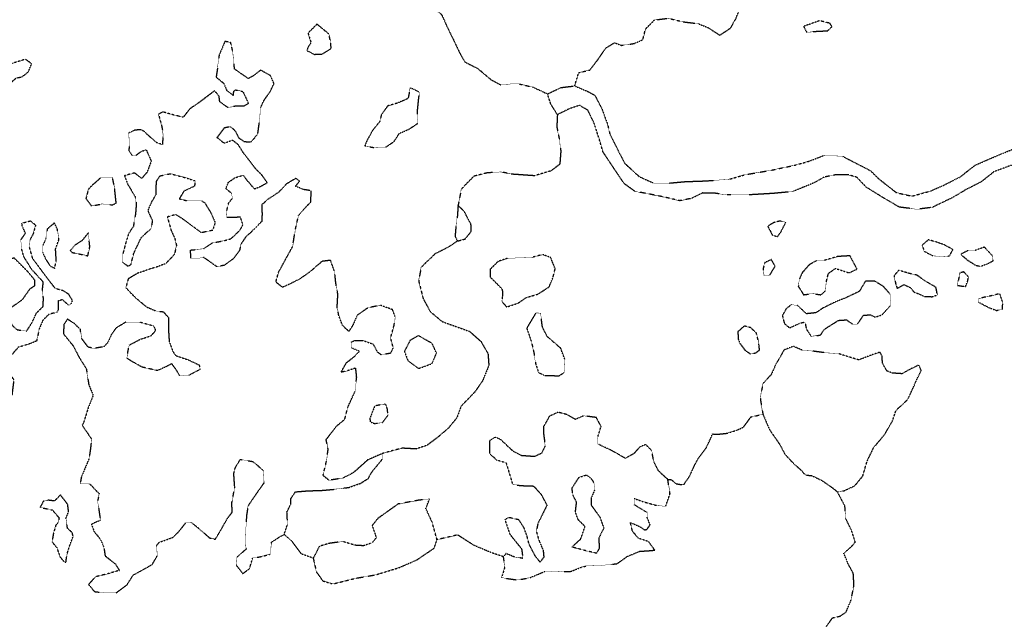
# Model space of a CAD drawing. Extents: x 10554 to 44778, y 34697 to 55088.
# Tile 16 of 51: x 17050 to 18268, y 50406 to 51147. Entities that reach past the tile are written whole.
import ezdxf

# ---------------------------------------------------------------- set-up
doc = ezdxf.new("R2010")
doc.units = 0
doc.header["$MEASUREMENT"] = 0
doc.linetypes.add('WATER1', pattern=[0.425, 0.125, -0.075, 0, -0.075, 0, -0.075, 0, -0.075])
for name, color, linetype in [('V-TOPO-EWAT-LAKE', 20, 'WATER1'), ('V-TOPO-EWAT-RIVR', 20, 'WATER1'), ('V-TOPO-EWAT-STRE', 20, 'WATER1')]:
    doc.layers.add(name, color=color, linetype=linetype)

msp = doc.modelspace()

# ---------------------------------------------------------------- linework, layer by layer
at = {"layer": 'V-TOPO-EWAT-LAKE', "flags": 128}
for points in [[(18052.3, 51143), (18039.4, 51146.2), (18030, 51142.9), (18019.7, 51139.2), (18023.7, 51131.5), (18033.5, 51133), (18049.5, 51133.8), (18054.8, 51138.8)], [(17417.5, 51142), (17406.5, 51130.8), (17410.1, 51119.3), (17406.3, 51113), (17405, 51109.4), (17414.3, 51104.6), (17423.8, 51104.9), (17435, 51111.8), (17434.7, 51118.7), (17432.3, 51129.7)], [(17498.7, 50610.9), (17480.1, 50602.8), (17462.5, 50587), (17449.4, 50580.3), (17432.5, 50577.7), (17425.1, 50583.6), (17429.1, 50600.5), (17431.4, 50616), (17428.9, 50628), (17441.9, 50644.9), (17451.9, 50653.1), (17455.6, 50667.9), (17464.7, 50687.8), (17466.7, 50705.2), (17465.5, 50716.6), (17454.5, 50712.9), (17447.3, 50711.4), (17454.1, 50723.3), (17464.5, 50731.3), (17469.9, 50737.2), (17459.7, 50741.6), (17459.8, 50748.5), (17464.3, 50750.8), (17474.4, 50750.7), (17487, 50746.2), (17491.8, 50737), (17496.9, 50733.1), (17509, 50735.3), (17512, 50741.4), (17508.7, 50753.7), (17513, 50769.6), (17514.4, 50779.6), (17511.1, 50788.7), (17496.3, 50794.1), (17480.7, 50791.1), (17467.2, 50781.8), (17461.9, 50769.6), (17457, 50762), (17449.2, 50769.1), (17444.6, 50781.4), (17442.5, 50791.9), (17443.4, 50807.6), (17440.8, 50822.3), (17439.4, 50835.7), (17434.3, 50849.8), (17423.8, 50848.5), (17407.8, 50834.7), (17396.1, 50826.7), (17383.5, 50820.3), (17374.9, 50816.4), (17366.7, 50822.9), (17370, 50835), (17379.8, 50853), (17387.5, 50866.9), (17390.6, 50886.6), (17394.7, 50905.3), (17405.1, 50917), (17409.9, 50922), (17410.4, 50935.8), (17400.9, 50937.4), (17391, 50941.4), (17396.1, 50947.8), (17391.4, 50951.2), (17379.5, 50944.1), (17370.5, 50934.3), (17357.1, 50925.4), (17349.1, 50918.5), (17349.6, 50906.9), (17349.1, 50897.7), (17338.9, 50887.4), (17329.4, 50878.7), (17323.3, 50869.6), (17321.8, 50862.2), (17313.9, 50851.6), (17302.7, 50843.6), (17293.8, 50841.8), (17277.7, 50853.2), (17269.1, 50852.3), (17261.6, 50852.6), (17261, 50862.5), (17269, 50863.3), (17277.2, 50864.1), (17288.2, 50871.5), (17302.2, 50874), (17311, 50876.5), (17322.2, 50886.9), (17326, 50893.9), (17322.8, 50903.3), (17314.6, 50902.7), (17306.2, 50902.7), (17305.5, 50909.1), (17308.2, 50920.6), (17312.7, 50926.3), (17312.1, 50932.4), (17304.8, 50938.5), (17308, 50946.3), (17316.2, 50952.1), (17326.2, 50955.1), (17331.5, 50948.1), (17340, 50938.2), (17347.2, 50941), (17356.1, 50945.9), (17349.4, 50955.2), (17341.7, 50963), (17333.8, 50973.5), (17326.4, 50982.9), (17320.2, 50992.8), (17313.2, 50998.2), (17302.7, 50994.5), (17294, 51001.6), (17303.3, 51014), (17310.4, 51015.4), (17316.3, 51009.9), (17320.7, 51001.3), (17327.3, 50996.8), (17335.9, 50996.1), (17344.3, 51005.9), (17346.4, 51021.7), (17347.6, 51038.2), (17352.1, 51047.9), (17359.6, 51058.4), (17364.4, 51068.2), (17360.1, 51078.2), (17347.8, 51085), (17339.1, 51078.2), (17332.5, 51074.6), (17315.6, 51086.3), (17314.3, 51097.8), (17313, 51110), (17310.7, 51119.4), (17303.6, 51120.6), (17296.4, 51103.5), (17294.3, 51086.6), (17292.8, 51076.5), (17302.3, 51068.6), (17305.8, 51060), (17314, 51053.8), (17314.7, 51059.2), (17316.8, 51060.7), (17325.8, 51058.7), (17332.8, 51043.8), (17326.8, 51040.4), (17315.7, 51040.3), (17307.2, 51038.8), (17297.3, 51045.9), (17296.3, 51053.4), (17290.6, 51059.4), (17284.6, 51054.8), (17272.8, 51045.8), (17260, 51037), (17252, 51026.7), (17240.1, 51029.6), (17226.9, 51033.4), (17221.4, 51030.4), (17225.3, 51016.4), (17227.2, 51005.4), (17226.2, 50993), (17218.8, 50995.4), (17203.9, 51009), (17199.7, 51011.4), (17192.1, 51010.8), (17184.5, 51007.2), (17185.6, 50994.2), (17184.7, 50985.6), (17188.9, 50979.4), (17193.5, 50979.6), (17200.2, 50984.6), (17206.2, 50986.6), (17212.5, 50972.5), (17207.1, 50958.4), (17200.6, 50951.1), (17191.9, 50957.9), (17179.4, 50954.5), (17183.2, 50944.2), (17192.4, 50928.7), (17194, 50920.1), (17193, 50907.3), (17190.3, 50891.7), (17184.5, 50882.9), (17181.1, 50872), (17177.4, 50858), (17176.8, 50847.6), (17183.7, 50842.7), (17187.4, 50844.4), (17190.9, 50858.6), (17200.2, 50878.1), (17212.5, 50889.4), (17214.3, 50898.5), (17208.5, 50911.2), (17213, 50921.9), (17218.4, 50931), (17218.9, 50947.5), (17223.4, 50954.3), (17236.4, 50957), (17256.1, 50951.7), (17266.9, 50948.1), (17266, 50941.4), (17252.9, 50935.4), (17247.2, 50926), (17257.8, 50923.2), (17274.8, 50923.5), (17278.7, 50920.9), (17286.5, 50908.1), (17291.5, 50896.6), (17288.5, 50886.9), (17274.4, 50883.9), (17264.1, 50891.6), (17251.1, 50901.2), (17242.9, 50906.4), (17232.4, 50903.6), (17237, 50886.9), (17241.5, 50877.2), (17243.7, 50868.4), (17241.1, 50857), (17230.4, 50845.7), (17219.5, 50841.6), (17210.8, 50839), (17195.2, 50833.6), (17184, 50826.9), (17181, 50815.9), (17193.2, 50803.4), (17206.6, 50792.2), (17212.8, 50789.5), (17218, 50787.2), (17227.5, 50786.2), (17233.8, 50778.9), (17233.8, 50763.4), (17234.7, 50749.4), (17239.2, 50737), (17242.7, 50732), (17258.5, 50726.7), (17271.8, 50720.3), (17273.1, 50714.8), (17258.7, 50707.4), (17247.9, 50706.9), (17243.1, 50714.9), (17237.9, 50721.9), (17231.7, 50718.6), (17220.1, 50713.4), (17201, 50717.7), (17187, 50725.6), (17182.2, 50728.8), (17185.2, 50745), (17199, 50752.2), (17212.3, 50756.5), (17218.1, 50763.2), (17215.8, 50768.3), (17197.6, 50773.4), (17181.1, 50773.4), (17168.8, 50766), (17163.2, 50758.1), (17158.4, 50747.6), (17153.8, 50742.9), (17141.4, 50740.8), (17134.4, 50742.4), (17126.3, 50753.2), (17124.8, 50764.4), (17117.4, 50771.5), (17108.7, 50777.1), (17104.5, 50770.6), (17103.7, 50759), (17115.8, 50744.2), (17123.3, 50729.7), (17132.1, 50715.7), (17135.2, 50695.9), (17140.6, 50682.8), (17134.6, 50667.8), (17128.8, 50649.3), (17127, 50645.7), (17138.6, 50628.7), (17137.3, 50616.9), (17135.5, 50604.4), (17129.9, 50591.1), (17126.1, 50582.4), (17124.5, 50573.3), (17136.5, 50573.1), (17148.1, 50561), (17146.1, 50552.2), (17148.1, 50538.2), (17149.5, 50528.1), (17138.4, 50523.4), (17141.7, 50514.4), (17149.5, 50504.8), (17153.8, 50494.9), (17155.4, 50484.2), (17168, 50474.3), (17173, 50466.2), (17157.4, 50461.7), (17143.4, 50458.3), (17134.9, 50448.7), (17142.4, 50440), (17155.9, 50438.4), (17168.9, 50438.3), (17182.7, 50448.7), (17190.1, 50460.4), (17213.6, 50473.5), (17219.9, 50484.3), (17219.1, 50497), (17222.3, 50501), (17238.6, 50506.8), (17246.2, 50513.7), (17255.1, 50525), (17262.4, 50525.3), (17271.7, 50517.8), (17284.5, 50506.5), (17291.7, 50504.8), (17297.6, 50514.3), (17306.2, 50529.7), (17312.5, 50538), (17312.3, 50550.3), (17315.8, 50568.8), (17314.6, 50586.1), (17316.5, 50593.3), (17322.6, 50603.5), (17338.4, 50600.9), (17351.3, 50589.7), (17352.1, 50574.7), (17341.8, 50560.2), (17332.3, 50546.1), (17330.3, 50534), (17329.6, 50517.5), (17328.9, 50500), (17330, 50492.8), (17318.6, 50482.5), (17317.7, 50472.6), (17325.7, 50462.2), (17334.1, 50468.4), (17338, 50481.5), (17347.3, 50483.1), (17359.6, 50486.2), (17361.3, 50501.2), (17371.7, 50507.9), (17376.9, 50510.7), (17381.2, 50523.5), (17380.4, 50538.6), (17385.2, 50548.4), (17385.4, 50555.3), (17390.8, 50563.4), (17405.2, 50564.6), (17424.4, 50565.3), (17439.2, 50566.6), (17457.1, 50568.9), (17471.5, 50574), (17481.1, 50580.1), (17485.4, 50587.9), (17498.7, 50604.1)], [(17057, 51098.5), (17040, 51093.3), (17033.9, 51088.4), (17034.1, 51080.3), (17029.6, 51071.5), (17028.2, 51065.9), (17032.8, 51063.9), (17045.3, 51075.3), (17052.8, 51076.9), (17060.5, 51083), (17064.5, 51093)], [(17532.8, 51063.3), (17530.3, 51050), (17517.5, 51044.4), (17505, 51040.8), (17497.1, 51029.7), (17495.1, 51021.3), (17486.7, 51011.1), (17479.4, 50998), (17476.7, 50991.5), (17489.4, 50989), (17502.7, 50989.9), (17512.9, 50996.8), (17519.5, 51006.9), (17531.6, 51012.2), (17542.3, 51019.3), (17541.8, 51033.8), (17543.4, 51049.7), (17544.5, 51057.7)], [(17164.7, 50951.8), (17149.9, 50952), (17140.7, 50943.8), (17134.7, 50937.8), (17131.6, 50926.3), (17138.6, 50917), (17151.8, 50919.6), (17164.2, 50918.4), (17169.1, 50920.6), (17167.2, 50938.6)], [(17592.1, 50917.5), (17591.3, 50905.3), (17589.3, 50890.3), (17588.4, 50879.4), (17591.4, 50873.7), (17600.7, 50876.1), (17608.3, 50885.3), (17608.1, 50894.5), (17602.8, 50904.3), (17599.6, 50910.7)], [(17052.4, 50895.9), (17063, 50898.6), (17069.4, 50893.3), (17066.4, 50882.7), (17062.6, 50875.4), (17061.6, 50865.5), (17065.4, 50852.3), (17082.3, 50829.7), (17093.3, 50815.3), (17103, 50812.7), (17109.7, 50808.5), (17114.8, 50800.1), (17112.5, 50794.7), (17109.8, 50794.5), (17102.6, 50801.2), (17097.1, 50799.3), (17097.4, 50788.8), (17095.6, 50785.4), (17085.6, 50783), (17078.3, 50775.6), (17073.9, 50765.1), (17070.6, 50750), (17061.3, 50746.2), (17047.7, 50742.1), (17040.6, 50733.8), (17029.8, 50729.5), (17022.4, 50727.9), (17032.7, 50715.2), (17042.4, 50702.2), (17040, 50682.4), (17026.1, 50676.1), (17014.8, 50683.1), (17004.9, 50692.3), (16995.7, 50692.5), (16990.3, 50698.1), (16996.4, 50709.2), (16995.3, 50715.8), (16983.1, 50724), (16974.4, 50725), (16960.4, 50726.7), (16951.9, 50738.2), (16949.2, 50754.9), (16946.7, 50773.6), (16943.5, 50787.4), (16932.6, 50780.8), (16931.6, 50772.2), (16927.9, 50760.1), (16914.2, 50756.1), (16892.7, 50752.3), (16879.5, 50753.4), (16861.5, 50764.6), (16864.4, 50772.8), (16872.5, 50776.9), (16882.6, 50789.3), (16880, 50801.8), (16879.5, 50813.6), (16883.1, 50817.5), (16887.6, 50804), (16897.6, 50798.2), (16915.7, 50797.9), (16935, 50798.8), (16944.5, 50805.9), (16954.8, 50806.5), (16968.1, 50805.9), (16981.5, 50808.5), (16989.3, 50802.7), (16994.6, 50792.9), (17002.3, 50790.2), (17011.7, 50792.7), (17022.8, 50804.4), (17025.9, 50817.3), (17031.2, 50830.4), (17032.9, 50845.2), (17036.5, 50852.2), (17042.9, 50852.8), (17059.1, 50836.5), (17067.9, 50825.7), (17068.2, 50818.3), (17061.8, 50813.8), (17052.6, 50800.7), (17039.7, 50791.7), (17035.4, 50780.9), (17040.1, 50769.5), (17046.6, 50764), (17058.3, 50762.2), (17065.3, 50773.3), (17070.3, 50784.3), (17078.7, 50792.9), (17079.1, 50803.1), (17077.6, 50811.3), (17078.9, 50822.9), (17064.9, 50838.1), (17055.1, 50853.7), (17051.9, 50864.3), (17051.1, 50875), (17056.8, 50883.3), (17052.7, 50892.8)], [(17092.7, 50896.1), (17083.8, 50888.5), (17082.1, 50876.9), (17078.3, 50868.1), (17077.9, 50860), (17082, 50851), (17087.2, 50843), (17092.8, 50839.9), (17095, 50848.3), (17094.1, 50863.6), (17098.2, 50875.3), (17096.3, 50888.4)], [(17997.8, 50897), (17989.7, 50898.3), (17982.3, 50896.3), (17975.3, 50891.8), (17978.5, 50885.9), (17980.9, 50881), (17987.4, 50879.1), (17991.9, 50885.5)], [(17134.6, 50883.8), (17126.9, 50874.2), (17117.9, 50868.4), (17112.1, 50861.9), (17114.1, 50859.6), (17125.3, 50857.3), (17134, 50855.4), (17136.5, 50866.5)], [(18204.4, 50863.2), (18193.6, 50869), (18183.9, 50872.4), (18174.1, 50875.2), (18166.5, 50868.5), (18168.6, 50861.2), (18179.9, 50855.3), (18191.3, 50854.5), (18200.2, 50855.3)], [(18243.3, 50866.1), (18231.2, 50861.8), (18223.3, 50862), (18214, 50857.3), (18222, 50850.4), (18232.2, 50843.8), (18238.5, 50842.4), (18246.4, 50845.3), (18254.2, 50849.2), (18252.9, 50856)], [(17696.7, 50856.9), (17683.8, 50853.5), (17668.2, 50852.8), (17653.9, 50852.5), (17641.6, 50848.4), (17632, 50839), (17631.9, 50829.1), (17646.3, 50814.5), (17647.3, 50810.1), (17646.4, 50798.9), (17652.3, 50792.2), (17666.3, 50796.8), (17676.1, 50803.6), (17691.1, 50808.1), (17704.8, 50817), (17709.5, 50828.3), (17712.3, 50839.4), (17706.7, 50853.2)], [(18077.1, 50855.4), (18061.9, 50854.5), (18044.2, 50849.4), (18035.8, 50849.4), (18027, 50844.6), (18017.9, 50834.4), (18014.4, 50826.5), (18013.1, 50817.6), (18019.6, 50807.2), (18030.6, 50808.7), (18041, 50807.2), (18046.7, 50812.1), (18047.5, 50822.1), (18050.4, 50833.6), (18058.9, 50839.9), (18069.1, 50836.5), (18075.8, 50834.3), (18085.8, 50839)], [(17979.8, 50850.7), (17971.3, 50846.7), (17969.5, 50838.9), (17970.8, 50831.1), (17977.7, 50831.3), (17984.4, 50842.5)], [(18160, 50831.4), (18149.9, 50833.7), (18137.3, 50837.5), (18131.6, 50830.7), (18133.5, 50821.1), (18135.4, 50815), (18143.8, 50819.8), (18151.1, 50816.4), (18156.6, 50810.4), (18160.3, 50809.1), (18169.3, 50805.2), (18178.5, 50804.8), (18185.2, 50807), (18183.5, 50816.3), (18170.2, 50824)], [(18217.7, 50835.5), (18213.2, 50834.3), (18210.7, 50823.6), (18210.1, 50818.8), (18220.1, 50817.3), (18222.6, 50823.6), (18223.6, 50829.4)], [(18096.2, 50824.1), (18088.5, 50811.3), (18072, 50803.5), (18056.9, 50797.4), (18043.6, 50790.7), (18034.7, 50784.9), (18023.3, 50783.7), (18011.8, 50794), (18004.4, 50795), (17997.9, 50789.6), (17993.3, 50781.6), (17995.9, 50771.6), (18002.3, 50766.3), (18015.1, 50772.1), (18021.2, 50773.5), (18023.1, 50764.7), (18029, 50755.7), (18040.6, 50757.4), (18045.5, 50764.6), (18062.6, 50775.5), (18072.8, 50776.2), (18080.4, 50770.7), (18086.3, 50771), (18093.8, 50781.8), (18102.3, 50782.5), (18108.2, 50779.6), (18117, 50782.5), (18127.1, 50793.7), (18126.8, 50807.8), (18118.2, 50817.6), (18107.7, 50824)], [(18262.4, 50808.5), (18248.7, 50805.2), (18236, 50802.5), (18236.2, 50798), (18248.7, 50791.4), (18258.4, 50787.8), (18265.7, 50789), (18266.1, 50797.7)], [(17688.4, 50784.8), (17677, 50765.8), (17682.9, 50748.8), (17685.9, 50735.6), (17688, 50722), (17691.7, 50710.9), (17699.5, 50707.4), (17717, 50707), (17723.5, 50711.2), (17724.3, 50727.2), (17719.1, 50741.1), (17702.6, 50755.3), (17696.5, 50767.3), (17694.2, 50784.5)], [(17965.1, 50738.8), (17964, 50748.9), (17961.2, 50759.9), (17954.4, 50766.4), (17946.2, 50768.6), (17938.4, 50761.6), (17938.6, 50752.7), (17940.6, 50747.4), (17947.1, 50738.7), (17954.1, 50733.9), (17960.5, 50735.4)], [(17543, 50756.6), (17532.7, 50750.7), (17525.7, 50737.2), (17529.9, 50725.9), (17543.3, 50716), (17560, 50722.1), (17565.4, 50735.1), (17560.1, 50746.9)], [(18022, 50584.3), (18029.9, 50583.4), (18042, 50577.7), (18056.2, 50567.8), (18061.5, 50563.3), (18069.7, 50564.8), (18082.9, 50570.9), (18092.9, 50583), (18098.2, 50601.3), (18106.4, 50618.3), (18119.4, 50633.6), (18129.6, 50651), (18134.1, 50664.3), (18148.5, 50677.6), (18155.8, 50693.3), (18160.5, 50704.1), (18165.2, 50713.4), (18162.2, 50720.2), (18152.5, 50715.6), (18141.4, 50709.5), (18129.6, 50710.3), (18122.7, 50712.9), (18117.1, 50722.9), (18117, 50731.2), (18114.1, 50736.2), (18104.6, 50733), (18088, 50726.6), (18073.9, 50730.8), (18062.7, 50734.4), (18044.7, 50735.6), (18029.2, 50737.7), (18018.1, 50738.6), (18007, 50743.4), (17995.5, 50738.9), (17985.7, 50722.1), (17979.4, 50708.3), (17969.5, 50697.6), (17967.4, 50688), (17966.1, 50678.3), (17969.3, 50659.4), (17977.5, 50640.2), (17990.1, 50622.1), (17996.7, 50609.6), (18006.8, 50599), (18015.6, 50591)], [(17501, 50672), (17488.9, 50669.6), (17482.9, 50654), (17483.5, 50650), (17488.7, 50648), (17498.6, 50648.9), (17505.5, 50658.4), (17504.6, 50665.9), (17503.2, 50670.6)], [(17763.2, 50655.3), (17747.5, 50657.5), (17737.3, 50653), (17726.7, 50659), (17715.8, 50661.9), (17705, 50656.7), (17698, 50644.4), (17697.9, 50635.1), (17699.9, 50620.3), (17695.3, 50611.1), (17686.8, 50607), (17670.8, 50608.1), (17660.3, 50613.5), (17645, 50628), (17637.9, 50631), (17630.8, 50626.4), (17631.2, 50610.8), (17639.5, 50603.1), (17651.5, 50599.4), (17655.9, 50584.9), (17659.5, 50572.9), (17669.1, 50571.2), (17685.7, 50570.6), (17694.7, 50560.6), (17702.1, 50546.8), (17697.1, 50536.8), (17690.9, 50524.6), (17688.9, 50514.6), (17691.8, 50504.3), (17697.4, 50491.1), (17698.2, 50482.7), (17693.6, 50476.4), (17687.6, 50484.1), (17680.1, 50498.5), (17677.3, 50509.1), (17673.7, 50519), (17667.4, 50528.8), (17655.3, 50531.5), (17650, 50529.1), (17656.1, 50511), (17670.7, 50492.9), (17672.3, 50481.1), (17661.3, 50483), (17651.5, 50487.1), (17647.9, 50483.2), (17649.9, 50470.4), (17647.5, 50462.4), (17645.7, 50457.3), (17665.6, 50454.4), (17681, 50457.2), (17700.5, 50465.4), (17717.7, 50464.6), (17731.7, 50465.1), (17744.9, 50470.2), (17750.4, 50471.7), (17771.4, 50472.6), (17788.7, 50474.5), (17801.5, 50483.5), (17816.8, 50489.9), (17828.3, 50490.6), (17835.5, 50491.3), (17827.9, 50501.8), (17815.3, 50506), (17807.9, 50514.7), (17805.3, 50525.6), (17817.1, 50520.4), (17822.9, 50516.4), (17825.8, 50517), (17829.7, 50522.5), (17825.9, 50532.4), (17826.2, 50537.6), (17810.4, 50547.2), (17810.2, 50555.1), (17821.4, 50551.2), (17838.2, 50546.5), (17849, 50545.5), (17854.4, 50561), (17851.6, 50578.9), (17840.2, 50589.2), (17834.3, 50600.8), (17831.7, 50614.7), (17824.5, 50621.8), (17817.1, 50619.1), (17809.9, 50610.9), (17799.2, 50604.8), (17782.1, 50614.5), (17765, 50622.5), (17764.8, 50630.7), (17769.1, 50644.3)], [(17732.9, 50495.1), (17743.8, 50504.9), (17749.2, 50520.4), (17740.7, 50529.1), (17737.3, 50538.4), (17738.8, 50550.7), (17734.2, 50559.5), (17733.1, 50568), (17741.7, 50581.3), (17750.9, 50584.3), (17756, 50580.8), (17760.2, 50574.7), (17761.1, 50565.9), (17756.9, 50556.2), (17756.6, 50547.3), (17767.5, 50532.2), (17772.4, 50518.6), (17766.2, 50506.1), (17766.8, 50493.7), (17763.4, 50487.4), (17748.8, 50490.9)], [(17100.1, 50559.7), (17092.8, 50552.1), (17085.5, 50553), (17079, 50551.9), (17075, 50544.3), (17090.3, 50540.9), (17098.4, 50531.3), (17097.5, 50525.9), (17094.2, 50521.7), (17091.3, 50511.3), (17089.7, 50501.6), (17096, 50493.9), (17097.1, 50489.9), (17099.2, 50483.6), (17104.5, 50476.9), (17106.9, 50476.3), (17108.3, 50486.5), (17111.9, 50497.8), (17115.9, 50508.4), (17114.6, 50513.1), (17108.9, 50518.1), (17106.9, 50530.6), (17110.2, 50538.9), (17109.1, 50547.8)], [(17556.9, 50554.8), (17542.7, 50552.9), (17517.7, 50548.3), (17506.6, 50540.3), (17492.8, 50530.5), (17485.7, 50521.6), (17491, 50506.8), (17485.7, 50500.3), (17475, 50496.7), (17464.7, 50497.3), (17449.3, 50501.9), (17432.4, 50499.6), (17420.4, 50496), (17412.9, 50481.3), (17416.7, 50464.5), (17424.7, 50453.3), (17437.1, 50449.5), (17466.1, 50456.7), (17490.1, 50460.8), (17519.8, 50469.9), (17541.1, 50479.3), (17562.7, 50493.9), (17566.1, 50504.2), (17560.1, 50525.8), (17552.3, 50542.8)]]:
    msp.add_lwpolyline(points, close=True, dxfattribs=at)
at = {"layer": 'V-TOPO-EWAT-RIVR', "flags": 128}
msp.add_lwpolyline([(19308.8, 51891.2), (19308.3, 51877), (19315.4, 51843.4), (19326.5, 51822.4), (19339.1, 51794.3), (19352.7, 51767.4), (19366.6, 51738.6), (19388.6, 51705.9), (19400.1, 51675.6), (19409.9, 51644.7), (19423.6, 51606.9), (19427.8, 51579.4), (19430.9, 51550.7), (19429.2, 51514.3), (19420, 51478.2), (19415.6, 51452.9), (19409.6, 51425.4), (19404.7, 51401), (19394.3, 51360.3), (19384.3, 51336.3), (19369.4, 51309.8), (19348.2, 51276.2), (19314.8, 51239.8), (19298.7, 51223.9), (19252.3, 51189.9), (19222.1, 51179.6), (19191.4, 51173.8), (19152.6, 51167.5), (19125, 51160.2), (19123.4, 51149.8), (19122.8, 51139.3), (19117.8, 51128.7), (19109.5, 51118.3), (19096.7, 51108.5), (19091.9, 51097.8), (19100.2, 51087), (19108.2, 51080.3), (19119.9, 51068.8), (19130.1, 51059), (19132.8, 51049), (19128.9, 51042.8), (19121.2, 51030), (19118, 51020.5), (19116.2, 51006), (19120.1, 50989.3), (19124.7, 50969), (19130.7, 50953.1), (19123.3, 50942.8), (19109.8, 50976.9), (19104.8, 50993.9), (19101.8, 51004.4), (19102.9, 51017.8), (19105.6, 51028.2), (19114.4, 51047.1), (19115, 51056.6), (19106.1, 51064.9), (19092.3, 51078.1), (19082.9, 51088.7), (19079.8, 51104.6), (19084.8, 51113.4), (19096.7, 51127.8), (19103.2, 51134.9), (19106.5, 51154.7), (19104.4, 51163.1), (19100.3, 51167.8), (19083, 51172.5), (19050.7, 51171), (19032.9, 51166.8), (19019.7, 51154.7), (19010.7, 51129.4), (19004.7, 51106.9), (18999.4, 51080.4), (18991.8, 51051.6), (18979.2, 51027.2), (18967.9, 51010.8), (18947.7, 51000.5), (18925, 50995.2), (18904.6, 50995.2), (18883.8, 51002.6), (18864.6, 51016.6), (18848.8, 51031.2), (18829.9, 51044.4), (18810.9, 51052.3), (18790.6, 51052.4), (18779.1, 51046.3), (18764.2, 51033), (18755.8, 51016.4), (18747.9, 50993.6), (18731.4, 50964.2), (18710.4, 50946.4), (18694.7, 50937.3), (18677.4, 50933.9), (18651.6, 50930.6), (18616, 50927.4), (18582.7, 50925.6), (18545.3, 50928.2), (18509.5, 50930.4), (18478.8, 50936.9), (18451.6, 50944.3), (18428.5, 50956.2), (18402.4, 50969.5), (18385.5, 50977.1), (18367.3, 50980.2), (18344.4, 50978), (18321.4, 50975), (18299.9, 50974.4), (18279.6, 50968.4), (18255.2, 50959.4), (18239.5, 50946.9), (18221, 50937.5), (18204.2, 50927.5), (18178.9, 50915.3), (18160.1, 50912.9), (18138.1, 50915.6), (18118.8, 50926.8), (18097.6, 50940), (18085.2, 50952.7), (18074.4, 50955.7), (18059.9, 50955.7), (18045.2, 50952.7), (18032, 50945.4), (18006, 50934.8), (17981.6, 50932.5), (17950.3, 50930.7), (17924.9, 50930.7), (17909.9, 50932.8), (17894.5, 50933.1), (17881, 50926.4), (17866.5, 50923.5), (17847.8, 50927.9), (17827.2, 50932.1), (17811, 50935), (17797.5, 50944.9), (17783.7, 50965.5), (17771.5, 50983.8), (17766.6, 51000.5), (17760.4, 51019.6), (17752.8, 51035.4), (17742.4, 51041.5), (17729.8, 51037.3), (17715, 51030), (17706.8, 51043.3), (17702.8, 51055.7), (17719.4, 51063.5), (17736.4, 51065.6), (17752.9, 51058.6), (17761.4, 51053.9), (17770.3, 51036.6), (17777.2, 51017.6), (17779.9, 51006), (17787.8, 50990.2), (17798.1, 50969.9), (17816.2, 50953.4), (17834.1, 50945.3), (17851.6, 50945.2), (17873.1, 50947.2), (17896.3, 50948), (17926.9, 50949.9), (17947.3, 50955.8), (17979.1, 50961.2), (18008.3, 50967.4), (18026, 50972.3), (18044, 50979.3), (18067.5, 50978.7), (18085.4, 50969.5), (18102.7, 50960.6), (18112.2, 50951), (18134.3, 50933.6), (18153.6, 50929.2), (18177.1, 50935.7), (18192.5, 50942.5), (18213.4, 50953), (18231.9, 50967.5), (18260.9, 50980.1), (18282.7, 50989), (18317.5, 50990.6), (18345.1, 50993), (18371.2, 50998.3), (18389.3, 50998.2), (18393.7, 51006.8), (18396.6, 51016.7), (18408.8, 51022.7), (18426.9, 51031), (18439.3, 51034.5), (18431, 51025.5), (18409.2, 51010.6), (18406.5, 51001.4), (18413.6, 50993.5), (18422.1, 50989), (18431, 50984.4), (18452.1, 50971.2), (18472.7, 50960.5), (18493.6, 50952), (18521.7, 50948.4), (18560.8, 50943.6), (18616.4, 50944.3), (18646.6, 50948.7), (18677.8, 50955.7), (18704.4, 50965.1), (18724.5, 50993.1), (18733.9, 51016.7), (18745.7, 51045.1), (18762.2, 51065.5), (18786.7, 51073), (18811.5, 51073.7), (18833.6, 51067.9), (18851.1, 51055.3), (18869.3, 51039.4), (18887.4, 51025.3), (18906.9, 51018.1), (18929.9, 51016.8), (18947.6, 51028.6), (18959.9, 51045.5), (18970, 51067.8), (18978.1, 51093.4), (18984.1, 51123.2), (18992.3, 51151.9), (19004.9, 51172.8), (19022, 51188.1), (19044, 51198.2), (19066.6, 51197.5), (19092.8, 51191.2), (19121.5, 51190), (19154.4, 51191.6), (19179.9, 51195.6), (19207.4, 51201.7), (19230, 51210.6), (19251.1, 51223.8), (19269.1, 51234.4), (19289.8, 51253.7), (19311.2, 51276.3), (19326.7, 51301.7), (19339.4, 51317.6), (19353.7, 51337.9), (19365.5, 51367.9), (19378.3, 51397.9), (19381.6, 51426.8), (19387, 51464.7), (19389.5, 51491.5), (19391.5, 51511.5), (19393.7, 51562.1), (19388.9, 51590.9), (19381.9, 51623.9), (19371.9, 51658.5), (19360.8, 51685.6), (19336.8, 51725.7), (19301.3, 51792.2), (19284.3, 51829.7), (19274.3, 51867)], dxfattribs=at)
at = {"layer": 'V-TOPO-EWAT-STRE', "flags": 128}
for points in [[(17380.9, 51452.9), (17390.9, 51446), (17390, 51432.8), (17399.8, 51413.1), (17418.2, 51386.2), (17424, 51377.8), (17441, 51371), (17457.9, 51361.2), (17464.5, 51347.3), (17466, 51326.6), (17467.2, 51313.1), (17469.1, 51292.7), (17471.8, 51278.1), (17476.8, 51259.6), (17485.8, 51251.2), (17499.6, 51245.1), (17507.8, 51231.7), (17521.5, 51210), (17531.8, 51189.4), (17545.5, 51175.3), (17558.7, 51165.8), (17571.9, 51153.5), (17578.7, 51138.3), (17586.2, 51123), (17593.9, 51106.8), (17600.5, 51095.1), (17616.4, 51087.2), (17632.8, 51073.3), (17645.3, 51066.7), (17657.2, 51068), (17667.2, 51068.1), (17684.7, 51064.1), (17702.8, 51055.7)], [(17736.4, 51065.6), (17741.4, 51081.9), (17755.3, 51085.3), (17765.2, 51098.2), (17775.1, 51112.6), (17785.6, 51119), (17794.4, 51115.7), (17809.8, 51118), (17820.7, 51122.8), (17824.1, 51135.9), (17835.2, 51147.1), (17852, 51149.3), (17871.1, 51144.8), (17888.9, 51142.7), (17901.1, 51137.9), (17915.9, 51128.3), (17929.4, 51137.2), (17936, 51149), (17942.8, 51166.3), (17945.6, 51183.9), (17944.4, 51199.9), (17934.3, 51217), (17932.6, 51230.9), (17923.6, 51247.5), (17911.5, 51268.8), (17906.7, 51282.3), (17897.6, 51285.8), (17888.4, 51292.3), (17888.4, 51300.4), (17896.7, 51310.7), (17900.1, 51320.9), (17901.4, 51330.4), (17901.6, 51342.5), (17894.5, 51354.7)], [(17715, 51030), (17714.3, 51014.7), (17717.8, 50997.6), (17719.2, 50984.7), (17718, 50968.7), (17707.3, 50960.5), (17686.5, 50954.4), (17659.2, 50956.3), (17644.9, 50959.2), (17628, 50957.9), (17611.6, 50953.8), (17596.1, 50937.9), (17592.1, 50917.5)], [(17591.4, 50873.7), (17580.7, 50866.4), (17563.4, 50857.6), (17546.4, 50841.2), (17543.3, 50824.5), (17548.9, 50802.4), (17557.7, 50786.4), (17572.1, 50774.2), (17588.2, 50768.4), (17606.3, 50761.9), (17620.7, 50749.1), (17629.1, 50734.3), (17630.2, 50719.9), (17622.4, 50700.7), (17612.7, 50686.8), (17595.8, 50669.2), (17590.6, 50655), (17579.7, 50641.8), (17566.7, 50630.7), (17553.6, 50620.9), (17540.4, 50616.4), (17523.3, 50617.4), (17512, 50614.6), (17498.7, 50610.9)], [(17851.6, 50578.9), (17856, 50578.4), (17862, 50573.4), (17871.2, 50572), (17878.8, 50583.1), (17884, 50594.8), (17889, 50604.2), (17899.1, 50617.7), (17904.1, 50628.2), (17907, 50635), (17913.7, 50634.7), (17924.9, 50635.9), (17936.2, 50639.4), (17945.2, 50643.4), (17954.6, 50656.2), (17969.3, 50659.4)], [(18117.9, 49871.2), (18115.2, 49880.6), (18113.3, 49885.9), (18106.9, 49909.5), (18094.6, 49918.8), (18080.6, 49930.1), (18067.5, 49945.1), (18065.4, 49959.6), (18061.3, 49980.5), (18058.7, 49996.8), (18060, 50016.9), (18067, 50038.2), (18070.8, 50060.6), (18069.5, 50093.4), (18070.1, 50124.7), (18070.6, 50151.1), (18075.2, 50172.3), (18076.2, 50191.6), (18073.3, 50210.3), (18069.5, 50226.2), (18062.8, 50241.3), (18055.9, 50250), (18053.7, 50269.7), (18056.1, 50293.9), (18054, 50320.6), (18047.7, 50341.6), (18042.6, 50364.4), (18042.7, 50379.7), (18048.2, 50397.4), (18055.5, 50407.6), (18064.8, 50409.7), (18072.3, 50414.9), (18078.4, 50429.6), (18082, 50447.4), (18081.1, 50462.8), (18075.3, 50473.1), (18069.4, 50487.5), (18078.8, 50495.9), (18083.7, 50501.1), (18078.9, 50515.8), (18071.6, 50530.7), (18070.8, 50545.8), (18061.5, 50563.3)], [(17412.9, 50481.3), (17398.5, 50486.4), (17387.4, 50501.2), (17376.9, 50510.7)], [(17647.9, 50483.2), (17632.6, 50488.4), (17611.4, 50497.4), (17591.5, 50510.1), (17566.1, 50504.2)]]:
    msp.add_lwpolyline(points, dxfattribs=at)

doc.saveas('drawing.dxf')
